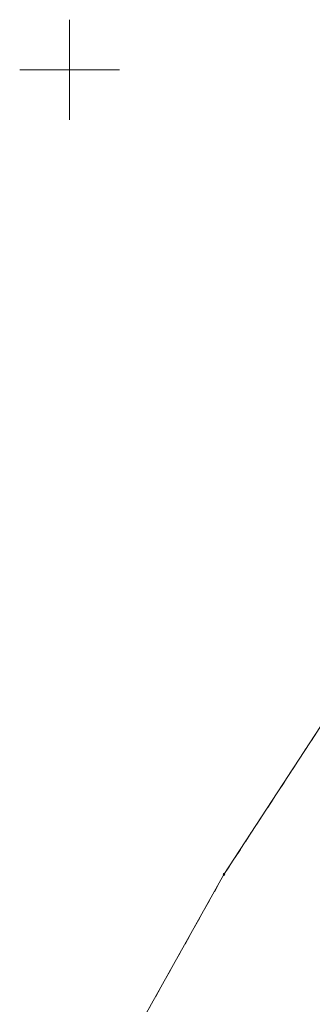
# Model space of a CAD drawing. Extents: x 6456700 to 6518119, y 5963420 to 5980059.
# Tile 207 of 256: x 6512416 to 6512431, y 5966502 to 5966552. Entities that reach past the tile are written whole.
import ezdxf

# ---------------------------------------------------------------- set-up
doc = ezdxf.new("R2010")
doc.units = 0
doc.header["$MEASUREMENT"] = 0
doc.linetypes.add('L_0_03', pattern=[1, 0.5, -0.5])
doc.layers.get('0').update_dxf_attribs({"color": 2, "linetype": 'CONTINUOUS', "lineweight": 5})
for name, color, linetype, lineweight in [('203_punkt_graniczny', 7, 'CONTINUOUS', 18), ('218_kontur_uzytku_gruntowego', 96, 'L_0_03', 18), ('219_dzialka_ewidencyjna', 7, 'CONTINUOUS', 18), ('siatka_krzyrzy', 7, 'CONTINUOUS', 18)]:
    doc.layers.add(name, color=color, linetype=linetype, lineweight=lineweight)

# ---------------------------------------------------------------- blocks, each defined once
blk = doc.blocks.new('mdcp_nowa')
at = {"layer": '203_punkt_graniczny', "linetype": 'Continuous', "lineweight": 18}
blk.add_hatch(color=18, dxfattribs=at).paths.add_polyline_path([(6495157.72, 5982959.735, 1), (6495157.72, 5982959.825, 1)])
at = {"layer": '203_punkt_graniczny', "color": 7, "linetype": 'Continuous', "lineweight": 18}
blk.add_circle((6495157.72, 5982959.78), 0.045, dxfattribs=at)
at = {"layer": '203_punkt_graniczny'}
blk.add_point((6495157.72, 5982959.78), dxfattribs=at)
at = {"layer": '218_kontur_uzytku_gruntowego', "lineweight": 18, "flags": 128}
for points in [[(6495157.72, 5982959.78), (6495174.13, 5982984.91)], [(6495150.39, 5982946.71), (6495157.72, 5982959.78)]]:
    blk.add_lwpolyline(points, dxfattribs=at)
at = {"layer": '218_kontur_uzytku_gruntowego'}
blk.add_point((6495157.72, 5982959.78), dxfattribs=at)
blk.add_point((6495157.72, 5982959.78), dxfattribs=at)
at = {"layer": '219_dzialka_ewidencyjna', "color": 3, "linetype": 'Continuous', "lineweight": 18, "flags": 128}
for points in [[(6495174.13, 5982984.91), (6495157.72, 5982959.78)], [(6495157.72, 5982959.78), (6495150.39, 5982946.71)]]:
    blk.add_lwpolyline(points, dxfattribs=at)
at = {"layer": '219_dzialka_ewidencyjna', "color": 3}
blk.add_point((6495157.72, 5982959.78), dxfattribs=at)
blk.add_point((6495157.72, 5982959.78), dxfattribs=at)
at = {"layer": 'siatka_krzyrzy', "linetype": 'Continuous', "lineweight": 18, "flags": 128}
for points in [[(6495150, 5982997.5), (6495150, 5983002.5)], [(6495147.5, 5983000), (6495152.5, 5983000)]]:
    blk.add_lwpolyline(points, dxfattribs=at)

msp = doc.modelspace()

# ---------------------------------------------------------------- block references
at = {"linetype": 'ByBlock'}
msp.add_blockref('mdcp_nowa', (17268.786, -16450.998), dxfattribs=at)

doc.saveas('drawing.dxf')
